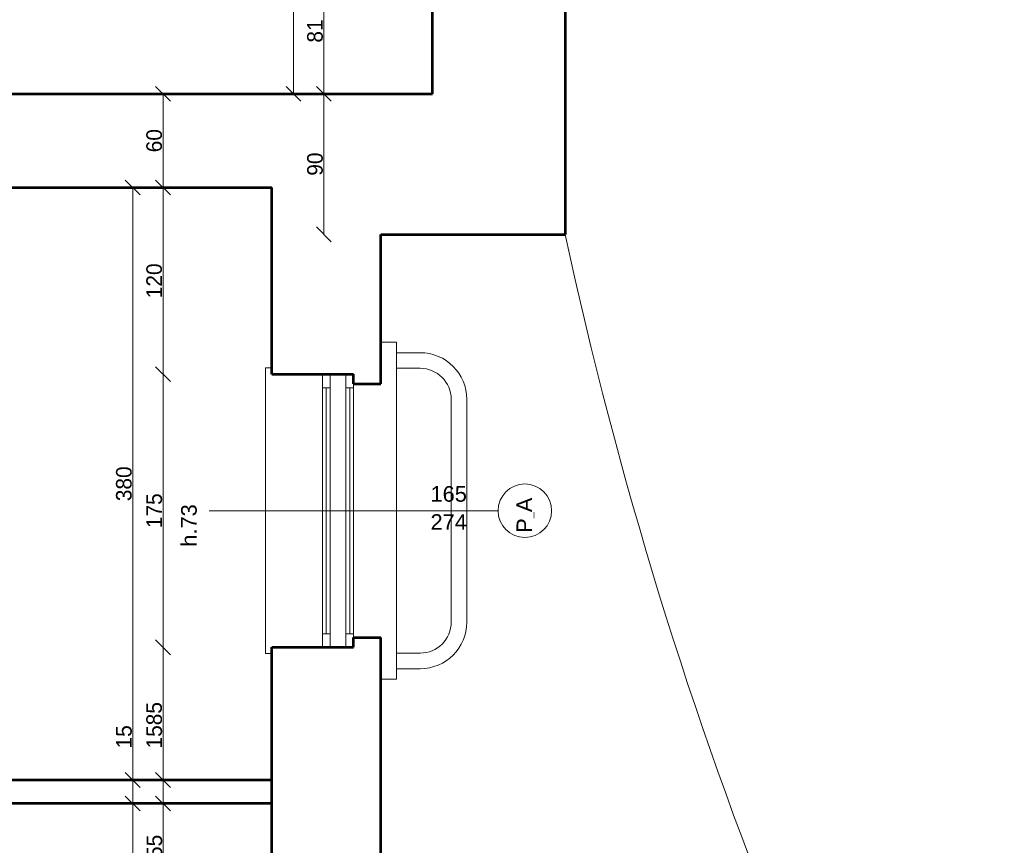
# Model space of a CAD drawing. Header units: inches. Extents: x -21887 to 84279, y -131485 to 67836.
# Tile 154 of 256: x 61367 to 67673, y -4632 to 656. Entities that reach past the tile are written whole.
import ezdxf

# ---------------------------------------------------------------- set-up
doc = ezdxf.new("R2010")
doc.units = ezdxf.units.IN
doc.header["$MEASUREMENT"] = 0
doc.layers.get('0').update_dxf_attribs({"lineweight": 13})
doc.layers.get('Defpoints').update_dxf_attribs({"lineweight": 13})
for name, color, linetype, lineweight in [('AI_MURY', 7, 'Continuous', 53), ('Dimensioning', 7, 'Continuous', 13), ('DRZWI', 7, 'Continuous', 13), ('dzialowki', 7, 'Continuous', 53), ('schodzy', 7, 'Continuous', 13)]:
    doc.layers.add(name, color=color, linetype=linetype, lineweight=lineweight)
doc.styles.add('GENERATED_STYLE_7', font='txt')
doc.styles.add('Style-Courier New', font='txt')
doc.dimstyles.new('Dimstyle_4', dxfattribs={"dimtxt": 100, "dimasz": 95, "dimexe": 0, "dimexo": 0, "dimgap": 0.09, "dimtad": 1, "dimdec": 0, "dimlfac": 0.1, "dimzin": 0, "dimdsep": 46, "dimlunit": 5, "dimtxsty": 'GENERATED_STYLE_7', "dimblk": 'ARROWHEAD_6', "dimcen": 0.09, "dimclrd": 161, "dimclre": 161, "dimclrt": 7, "dimadec": 0, "dimazin": 0, "dimtfac": 1, "dimtdec": 0, "dimtmove": 0, "dimatfit": 3, "dimfxl": 0, "dimtolj": 1, "dimtzin": 0, "dimarcsym": 0})

# ---------------------------------------------------------------- blocks, each defined once
blk = doc.blocks.new('ARROWHEAD_6')
at = {"color": 0, "linetype": 'Continuous'}
for p, q in [((0, 0), (-1, 0)), ((-0.5, -0.5), (0.5, 0.5))]:
    blk.add_line(p, q, dxfattribs=at)
blk = doc.blocks.new('*U100')
at = {"layer": 'Defpoints', "color": 0, "linetype": 'Continuous'}
for p in [(62090.5, -4364.3), (62090.5, -4364.3), (62090.5, -7714.3)]:
    blk.add_point(p, dxfattribs=at)
at = {"layer": 'Dimensioning', "color": 161, "linetype": 'Continuous', "lineweight": -2}
blk.add_line((62090.5, -7619.3), (62090.5, -4459.3), dxfattribs=at)
at = {"layer": 'Dimensioning', "color": 161, "linetype": 'Continuous', "lineweight": -2, "xscale": 95, "yscale": 95, "zscale": 95}
for p, rotation in [((62090.5, -4364.3), 90), ((62090.5, -7714.3), 270)]:
    blk.add_blockref('ARROWHEAD_6', p, dxfattribs=dict(at, rotation=rotation))
at = {"layer": 'Dimensioning', "color": 7, "linetype": 'Continuous', "insert": (62034.2, -6039.3), "char_height": 100, "attachment_point": 5, "rotation": 90, "style": 'GENERATED_STYLE_7'}
blk.add_mtext('335', dxfattribs=at)
blk = doc.blocks.new('*D1776')
at = {"layer": 'Defpoints'}
for p in [(62090.5, -4364.3), (62090.5, -4364.3), (62090.5, -6039.3), (62090.5, -7714.3)]:
    blk.add_point(p, dxfattribs=at)
at = {"layer": 'Dimensioning', "color": 161, "linetype": 'Continuous'}
blk.add_blockref('*U100', (0, 0), dxfattribs=at)
blk = doc.blocks.new('*U101')
at = {"layer": 'Defpoints', "color": 0, "linetype": 'Continuous'}
for p in [(62090.5, -4214.3), (62090.5, -4214.3), (62090.5, -4364.3)]:
    blk.add_point(p, dxfattribs=at)
at = {"layer": 'Dimensioning', "color": 161, "linetype": 'Continuous', "lineweight": -2}
for p, q in [((62090.5, -4119.3), (62090.5, -3850.9)), ((62090.5, -4364.3), (62090.5, -4214.3)), ((62090.5, -4459.3), (62090.5, -4554.3))]:
    blk.add_line(p, q, dxfattribs=at)
at = {"layer": 'Dimensioning', "color": 161, "linetype": 'Continuous', "lineweight": -2, "xscale": 95, "yscale": 95, "zscale": 95}
for p, rotation in [((62090.5, -4214.3), 270), ((62090.5, -4364.3), 90)]:
    blk.add_blockref('ARROWHEAD_6', p, dxfattribs=dict(at, rotation=rotation))
at = {"layer": 'Dimensioning', "color": 7, "linetype": 'Continuous', "insert": (62034.8, -3937.6), "char_height": 100, "attachment_point": 5, "rotation": 90, "style": 'GENERATED_STYLE_7'}
blk.add_mtext('15', dxfattribs=at)
blk = doc.blocks.new('*D1777')
at = {"layer": 'Defpoints'}
for p in [(62090.5, -3937.6), (62090.5, -4214.3), (62090.5, -4214.3), (62090.5, -4364.3)]:
    blk.add_point(p, dxfattribs=at)
at = {"layer": 'Dimensioning', "color": 161, "linetype": 'Continuous'}
blk.add_blockref('*U101', (0, 0), dxfattribs=at)
blk = doc.blocks.new('*U102')
at = {"layer": 'Defpoints', "color": 0, "linetype": 'Continuous'}
for p in [(62090.5, -419.3), (62090.5, -419.3), (62090.5, -4214.3)]:
    blk.add_point(p, dxfattribs=at)
at = {"layer": 'Dimensioning', "color": 161, "linetype": 'Continuous', "lineweight": -2}
blk.add_line((62090.5, -4119.3), (62090.5, -514.3), dxfattribs=at)
at = {"layer": 'Dimensioning', "color": 161, "linetype": 'Continuous', "lineweight": -2, "xscale": 95, "yscale": 95, "zscale": 95}
for p, rotation in [((62090.5, -419.3), 90), ((62090.5, -4214.3), 270)]:
    blk.add_blockref('ARROWHEAD_6', p, dxfattribs=dict(at, rotation=rotation))
at = {"layer": 'Dimensioning', "color": 7, "linetype": 'Continuous', "insert": (62034.2, -2316.8), "char_height": 100, "attachment_point": 5, "rotation": 90, "style": 'GENERATED_STYLE_7'}
blk.add_mtext('380', dxfattribs=at)
blk = doc.blocks.new('*D1778')
at = {"layer": 'Defpoints'}
for p in [(62090.5, -419.3), (62090.5, -419.3), (62090.5, -2316.8), (62090.5, -4214.3)]:
    blk.add_point(p, dxfattribs=at)
at = {"layer": 'Dimensioning', "color": 161, "linetype": 'Continuous'}
blk.add_blockref('*U102', (0, 0), dxfattribs=at)
blk = doc.blocks.new('*U160')
at = {"layer": 'Defpoints', "color": 0, "linetype": 'Continuous'}
for p in [(63120.5, 3340.7), (63120.5, 3340.7), (63120.5, 180.7)]:
    blk.add_point(p, dxfattribs=at)
at = {"layer": 'Dimensioning', "color": 161, "linetype": 'Continuous', "lineweight": -2}
blk.add_line((63120.5, 275.7), (63120.5, 3245.7), dxfattribs=at)
at = {"layer": 'Dimensioning', "color": 161, "linetype": 'Continuous', "lineweight": -2, "xscale": 95, "yscale": 95, "zscale": 95}
for p, rotation in [((63120.5, 3340.7), 90), ((63120.5, 180.7), 270)]:
    blk.add_blockref('ARROWHEAD_6', p, dxfattribs=dict(at, rotation=rotation))
at = {"layer": 'Dimensioning', "color": 7, "linetype": 'Continuous', "insert": (63064.2, 1760.7), "char_height": 100, "attachment_point": 5, "rotation": 90, "style": 'GENERATED_STYLE_7'}
blk.add_mtext('316', dxfattribs=at)
blk = doc.blocks.new('*D1836')
at = {"layer": 'Defpoints'}
for p in [(63120.5, 3340.7), (63120.5, 3340.7), (63120.5, 1760.7), (63120.5, 180.7)]:
    blk.add_point(p, dxfattribs=at)
at = {"layer": 'Dimensioning', "color": 161, "linetype": 'Continuous'}
blk.add_blockref('*U160', (0, 0), dxfattribs=at)
blk = doc.blocks.new('*U42')
at = {"layer": 'Defpoints', "color": 0, "linetype": 'Continuous'}
for p in [(62048, -719.3), (76339.4, -719.3), (71738, -14059.3)]:
    blk.add_point(p, dxfattribs=at)
at = {"layer": 'Dimensioning', "color": 161, "linetype": 'Continuous', "lineweight": -2}
for p, q in [((76339.2, -719.3), (76339.4, -719.3)), ((76339.4, -13964.3), (76339.4, -814.3)), ((76339.2, -14059.3), (76339.4, -14059.3))]:
    blk.add_line(p, q, dxfattribs=at)
at = {"layer": 'Dimensioning', "color": 161, "linetype": 'Continuous', "lineweight": -2, "xscale": 95, "yscale": 95, "zscale": 95}
for p, rotation in [((76339.4, -719.3), 90), ((76339.4, -14059.3), 270)]:
    blk.add_blockref('ARROWHEAD_6', p, dxfattribs=dict(at, rotation=rotation))
at = {"layer": 'Dimensioning', "color": 7, "linetype": 'Continuous', "insert": (76283.1, -7389.3), "char_height": 100, "attachment_point": 5, "rotation": 90, "style": 'GENERATED_STYLE_7'}
blk.add_mtext('1334', dxfattribs=at)
blk = doc.blocks.new('*D2209')
at = {"layer": 'Defpoints'}
for p in [(62048, -719.3), (76339.4, -719.3), (76339.4, -7389.3), (71738, -14059.3)]:
    blk.add_point(p, dxfattribs=at)
at = {"layer": 'Dimensioning', "color": 161, "linetype": 'Continuous'}
blk.add_blockref('*U42', (0, 0), dxfattribs=at)
blk = doc.blocks.new('*U43')
at = {"layer": 'Defpoints', "color": 0, "linetype": 'Continuous'}
for p in [(62048, 740.7), (76339.4, 740.7), (62048, -719.3)]:
    blk.add_point(p, dxfattribs=at)
at = {"layer": 'Dimensioning', "color": 161, "linetype": 'Continuous', "lineweight": -2}
for p, q in [((76339.2, 740.7), (76339.4, 740.7)), ((76339.4, -624.3), (76339.4, 645.7)), ((76339.2, -719.3), (76339.4, -719.3))]:
    blk.add_line(p, q, dxfattribs=at)
at = {"layer": 'Dimensioning', "color": 161, "linetype": 'Continuous', "lineweight": -2, "xscale": 95, "yscale": 95, "zscale": 95}
for p, rotation in [((76339.4, 740.7), 90), ((76339.4, -719.3), 270)]:
    blk.add_blockref('ARROWHEAD_6', p, dxfattribs=dict(at, rotation=rotation))
at = {"layer": 'Dimensioning', "color": 7, "linetype": 'Continuous', "insert": (76283.1, 10.7), "char_height": 100, "attachment_point": 5, "rotation": 90, "style": 'GENERATED_STYLE_7'}
blk.add_mtext('146', dxfattribs=at)
blk = doc.blocks.new('*D2210')
at = {"layer": 'Defpoints'}
for p in [(62048, 740.7), (76339.4, 740.7), (76339.4, 10.7), (62048, -719.3)]:
    blk.add_point(p, dxfattribs=at)
at = {"layer": 'Dimensioning', "color": 161, "linetype": 'Continuous'}
blk.add_blockref('*U43', (0, 0), dxfattribs=at)
blk = doc.blocks.new('*U63')
at = {"layer": 'Defpoints', "color": 0, "linetype": 'Continuous'}
for p in [(62048, -719.3), (76839.4, -719.3), (71738, -14059.3)]:
    blk.add_point(p, dxfattribs=at)
at = {"layer": 'Dimensioning', "color": 161, "linetype": 'Continuous', "lineweight": -2}
for p, q in [((76839.2, -719.3), (76839.4, -719.3)), ((76839.4, -13964.3), (76839.4, -814.3)), ((76839.2, -14059.3), (76839.4, -14059.3))]:
    blk.add_line(p, q, dxfattribs=at)
at = {"layer": 'Dimensioning', "color": 161, "linetype": 'Continuous', "lineweight": -2, "xscale": 95, "yscale": 95, "zscale": 95}
for p, rotation in [((76839.4, -719.3), 90), ((76839.4, -14059.3), 270)]:
    blk.add_blockref('ARROWHEAD_6', p, dxfattribs=dict(at, rotation=rotation))
at = {"layer": 'Dimensioning', "color": 7, "linetype": 'Continuous', "insert": (76783.1, -7389.3), "char_height": 100, "attachment_point": 5, "rotation": 90, "style": 'GENERATED_STYLE_7'}
blk.add_mtext('1334', dxfattribs=at)
blk = doc.blocks.new('*D2230')
at = {"layer": 'Defpoints'}
for p in [(62048, -719.3), (76839.4, -719.3), (76839.4, -7389.3), (71738, -14059.3)]:
    blk.add_point(p, dxfattribs=at)
at = {"layer": 'Dimensioning', "color": 161, "linetype": 'Continuous'}
blk.add_blockref('*U63', (0, 0), dxfattribs=at)
blk = doc.blocks.new('*U64')
at = {"layer": 'Defpoints', "color": 0, "linetype": 'Continuous'}
for p in [(62048, 19240.7), (76839.4, 19240.7), (62048, -719.3)]:
    blk.add_point(p, dxfattribs=at)
at = {"layer": 'Dimensioning', "color": 161, "linetype": 'Continuous', "lineweight": -2}
for p, q in [((76839.2, 19240.7), (76839.4, 19240.7)), ((76839.4, -624.3), (76839.4, 19145.7)), ((76839.2, -719.3), (76839.4, -719.3))]:
    blk.add_line(p, q, dxfattribs=at)
at = {"layer": 'Dimensioning', "color": 161, "linetype": 'Continuous', "lineweight": -2, "xscale": 95, "yscale": 95, "zscale": 95}
for p, rotation in [((76839.4, 19240.7), 90), ((76839.4, -719.3), 270)]:
    blk.add_blockref('ARROWHEAD_6', p, dxfattribs=dict(at, rotation=rotation))
at = {"layer": 'Dimensioning', "color": 7, "linetype": 'Continuous', "insert": (76783.1, 9260.7), "char_height": 100, "attachment_point": 5, "rotation": 90, "style": 'GENERATED_STYLE_7'}
blk.add_mtext('1996', dxfattribs=at)
blk = doc.blocks.new('*D2231')
at = {"layer": 'Defpoints'}
for p in [(62048, 19240.7), (76839.4, 19240.7), (76839.4, 9260.7), (62048, -719.3)]:
    blk.add_point(p, dxfattribs=at)
at = {"layer": 'Dimensioning', "color": 161, "linetype": 'Continuous'}
blk.add_blockref('*U64', (0, 0), dxfattribs=at)
blk = doc.blocks.new('*U77')
at = {"layer": 'Defpoints', "color": 0, "linetype": 'Continuous'}
for p in [(60968, -2489.3), (77339.4, -2489.3), (60968, -5789.3)]:
    blk.add_point(p, dxfattribs=at)
at = {"layer": 'Dimensioning', "color": 161, "linetype": 'Continuous', "lineweight": -2}
for p, q in [((77339.2, -2489.3), (77339.4, -2489.3)), ((77339.4, -5694.3), (77339.4, -2584.3)), ((77339.2, -5789.3), (77339.4, -5789.3))]:
    blk.add_line(p, q, dxfattribs=at)
at = {"layer": 'Dimensioning', "color": 161, "linetype": 'Continuous', "lineweight": -2, "xscale": 95, "yscale": 95, "zscale": 95}
for p, rotation in [((77339.4, -2489.3), 90), ((77339.4, -5789.3), 270)]:
    blk.add_blockref('ARROWHEAD_6', p, dxfattribs=dict(at, rotation=rotation))
at = {"layer": 'Dimensioning', "color": 7, "linetype": 'Continuous', "insert": (77283.1, -4139.3), "char_height": 100, "attachment_point": 5, "rotation": 90, "style": 'GENERATED_STYLE_7'}
blk.add_mtext('330', dxfattribs=at)
blk = doc.blocks.new('*D2244')
at = {"layer": 'Defpoints'}
for p in [(60968, -2489.3), (77339.4, -2489.3), (77339.4, -4139.3), (60968, -5789.3)]:
    blk.add_point(p, dxfattribs=at)
at = {"layer": 'Dimensioning', "color": 161, "linetype": 'Continuous'}
blk.add_blockref('*U77', (0, 0), dxfattribs=at)
blk = doc.blocks.new('*U78')
at = {"layer": 'Defpoints', "color": 0, "linetype": 'Continuous'}
for p in [(62048, -719.3), (77339.4, -719.3), (60968, -2489.3)]:
    blk.add_point(p, dxfattribs=at)
at = {"layer": 'Dimensioning', "color": 161, "linetype": 'Continuous', "lineweight": -2}
for p, q in [((77339.2, -719.3), (77339.4, -719.3)), ((77339.4, -2394.3), (77339.4, -814.3)), ((77339.2, -2489.3), (77339.4, -2489.3))]:
    blk.add_line(p, q, dxfattribs=at)
at = {"layer": 'Dimensioning', "color": 161, "linetype": 'Continuous', "lineweight": -2, "xscale": 95, "yscale": 95, "zscale": 95}
for p, rotation in [((77339.4, -719.3), 90), ((77339.4, -2489.3), 270)]:
    blk.add_blockref('ARROWHEAD_6', p, dxfattribs=dict(at, rotation=rotation))
at = {"layer": 'Dimensioning', "color": 7, "linetype": 'Continuous', "insert": (77284.9, -1604.3), "char_height": 100, "attachment_point": 5, "rotation": 90, "style": 'GENERATED_STYLE_7'}
blk.add_mtext('177', dxfattribs=at)
blk = doc.blocks.new('*D2245')
at = {"layer": 'Defpoints'}
for p in [(62048, -719.3), (77339.4, -719.3), (77339.4, -1604.3), (60968, -2489.3)]:
    blk.add_point(p, dxfattribs=at)
at = {"layer": 'Dimensioning', "color": 161, "linetype": 'Continuous'}
blk.add_blockref('*U78', (0, 0), dxfattribs=at)
blk = doc.blocks.new('*U79')
at = {"layer": 'Defpoints', "color": 0, "linetype": 'Continuous'}
for p in [(61998, 1860.7), (77339.4, 1860.7), (62048, -719.3)]:
    blk.add_point(p, dxfattribs=at)
at = {"layer": 'Dimensioning', "color": 161, "linetype": 'Continuous', "lineweight": -2}
for p, q in [((77339.2, 1860.7), (77339.4, 1860.7)), ((77339.4, -624.3), (77339.4, 1765.7)), ((77339.2, -719.3), (77339.4, -719.3))]:
    blk.add_line(p, q, dxfattribs=at)
at = {"layer": 'Dimensioning', "color": 161, "linetype": 'Continuous', "lineweight": -2, "xscale": 95, "yscale": 95, "zscale": 95}
for p, rotation in [((77339.4, 1860.7), 90), ((77339.4, -719.3), 270)]:
    blk.add_blockref('ARROWHEAD_6', p, dxfattribs=dict(at, rotation=rotation))
at = {"layer": 'Dimensioning', "color": 7, "linetype": 'Continuous', "insert": (77283.1, 570.7), "char_height": 100, "attachment_point": 5, "rotation": 90, "style": 'GENERATED_STYLE_7'}
blk.add_mtext('258', dxfattribs=at)
blk = doc.blocks.new('*D2246')
at = {"layer": 'Defpoints'}
for p in [(61998, 1860.7), (77339.4, 1860.7), (77339.4, 570.7), (62048, -719.3)]:
    blk.add_point(p, dxfattribs=at)
at = {"layer": 'Dimensioning', "color": 161, "linetype": 'Continuous'}
blk.add_blockref('*U79', (0, 0), dxfattribs=at)
blk = doc.blocks.new('*U326')
at = {"layer": 'Defpoints', "color": 0, "linetype": 'Continuous'}
for p in [(63314.6, 180.7), (64010.5, 180.7), (63680.5, -719.3)]:
    blk.add_point(p, dxfattribs=at)
at = {"layer": 'Dimensioning', "color": 161, "linetype": 'Continuous', "lineweight": -2}
for p, q in [((63314.8, 180.7), (63314.6, 180.7)), ((63314.6, -624.3), (63314.6, 85.7)), ((63314.8, -719.3), (63314.6, -719.3))]:
    blk.add_line(p, q, dxfattribs=at)
at = {"layer": 'Dimensioning', "color": 161, "linetype": 'Continuous', "lineweight": -2, "xscale": 95, "yscale": 95, "zscale": 95}
for p, rotation in [((63314.6, 180.7), 90), ((63314.6, -719.3), 270)]:
    blk.add_blockref('ARROWHEAD_6', p, dxfattribs=dict(at, rotation=rotation))
at = {"layer": 'Dimensioning', "color": 7, "linetype": 'Continuous', "insert": (63258.3, -269.3), "char_height": 100, "attachment_point": 5, "rotation": 90, "style": 'GENERATED_STYLE_7'}
blk.add_mtext('90', dxfattribs=at)
blk = doc.blocks.new('*D2267')
at = {"layer": 'Defpoints'}
for p in [(63314.6, 180.7), (64010.5, 180.7), (63314.6, -269.3), (63680.5, -719.3)]:
    blk.add_point(p, dxfattribs=at)
at = {"layer": 'Dimensioning', "color": 161, "linetype": 'Continuous'}
blk.add_blockref('*U326', (0, 0), dxfattribs=at)
blk = doc.blocks.new('*U327')
at = {"layer": 'Defpoints', "color": 0, "linetype": 'Continuous'}
for p in [(63314.6, 985.7), (64540.5, 985.7), (64010.5, 180.7)]:
    blk.add_point(p, dxfattribs=at)
at = {"layer": 'Dimensioning', "color": 161, "linetype": 'Continuous', "lineweight": -2}
for p, q in [((63314.8, 985.7), (63314.6, 985.7)), ((63314.6, 275.7), (63314.6, 890.7)), ((63314.8, 180.7), (63314.6, 180.7))]:
    blk.add_line(p, q, dxfattribs=at)
at = {"layer": 'Dimensioning', "color": 161, "linetype": 'Continuous', "lineweight": -2, "xscale": 95, "yscale": 95, "zscale": 95}
for p, rotation in [((63314.6, 985.7), 90), ((63314.6, 180.7), 270)]:
    blk.add_blockref('ARROWHEAD_6', p, dxfattribs=dict(at, rotation=rotation))
at = {"layer": 'Dimensioning', "color": 7, "linetype": 'Continuous', "insert": (63258.3, 583.2), "char_height": 100, "attachment_point": 5, "rotation": 90, "style": 'GENERATED_STYLE_7'}
blk.add_mtext('81', dxfattribs=at)
blk = doc.blocks.new('*D2268')
at = {"layer": 'Defpoints'}
for p in [(63314.6, 985.7), (64540.5, 985.7), (63314.6, 583.2), (64010.5, 180.7)]:
    blk.add_point(p, dxfattribs=at)
at = {"layer": 'Dimensioning', "color": 161, "linetype": 'Continuous'}
blk.add_blockref('*U327', (0, 0), dxfattribs=at)
blk = doc.blocks.new('*U376')
at = {"layer": 'Defpoints', "color": 0, "linetype": 'Continuous'}
for p in [(-3768.9, -23758.2), (61880.5, -23758.2), (62095.5, -27324.3)]:
    blk.add_point(p, dxfattribs=at)
at = {"layer": 'Dimensioning', "color": 161, "linetype": 'Continuous', "lineweight": -2}
for p, q in [((-3768.7, -23758.2), (-3768.9, -23758.2)), ((-3768.9, -27229.3), (-3768.9, -23853.2)), ((-3768.7, -27324.3), (-3768.9, -27324.3))]:
    blk.add_line(p, q, dxfattribs=at)
at = {"layer": 'Dimensioning', "color": 161, "linetype": 'Continuous', "lineweight": -2, "xscale": 95, "yscale": 95, "zscale": 95}
for p, rotation in [((-3768.9, -23758.2), 90), ((-3768.9, -27324.3), 270)]:
    blk.add_blockref('ARROWHEAD_6', p, dxfattribs=dict(at, rotation=rotation))
at = {"layer": 'Dimensioning', "color": 7, "linetype": 'Continuous', "insert": (-3825.2, -25541.2), "char_height": 100, "attachment_point": 5, "rotation": 90, "style": 'GENERATED_STYLE_7'}
blk.add_mtext('357', dxfattribs=at)
blk = doc.blocks.new('*U1772')
at = {"layer": 'Defpoints'}
for p in [(-2777.6, -24404.3), (62871.9, -24404.3), (-2777.6, -25541.2), (63086.9, -27970.5)]:
    blk.add_point(p, dxfattribs=at)
at = {"layer": 'Dimensioning', "color": 161, "linetype": 'Continuous'}
blk.add_blockref('*U376', (991.3, -646.2), dxfattribs=at)
blk = doc.blocks.new('*D2396')
at = {"layer": 'Defpoints'}
for p in [(-2777.6, 0), (-2777.6, -24404.3), (62871.9, -24404.3), (63086.9, -27970.5)]:
    blk.add_point(p, dxfattribs=at)
at = {"layer": 'Dimensioning', "color": 161, "linetype": 'Continuous'}
blk.add_blockref('*U1772', (0, 0), dxfattribs=at)
blk = doc.blocks.new('*U377')
at = {"layer": 'Defpoints', "color": 0, "linetype": 'Continuous'}
for p in [(-3768.9, -21459.3), (61832.4, -21459.3), (61880.5, -23758.2)]:
    blk.add_point(p, dxfattribs=at)
at = {"layer": 'Dimensioning', "color": 161, "linetype": 'Continuous', "lineweight": -2}
for p, q in [((-3768.7, -21459.3), (-3768.9, -21459.3)), ((-3768.9, -23663.2), (-3768.9, -21554.3)), ((-3768.7, -23758.2), (-3768.9, -23758.2))]:
    blk.add_line(p, q, dxfattribs=at)
at = {"layer": 'Dimensioning', "color": 161, "linetype": 'Continuous', "lineweight": -2, "xscale": 95, "yscale": 95, "zscale": 95}
for p, rotation in [((-3768.9, -21459.3), 90), ((-3768.9, -23758.2), 270)]:
    blk.add_blockref('ARROWHEAD_6', p, dxfattribs=dict(at, rotation=rotation))
at = {"layer": 'Dimensioning', "color": 7, "linetype": 'Continuous', "insert": (-3825.2, -22608.7), "char_height": 100, "attachment_point": 5, "rotation": 90, "style": 'GENERATED_STYLE_7'}
blk.add_mtext('230', dxfattribs=at)
blk = doc.blocks.new('*U1773')
at = {"layer": 'Defpoints'}
for p in [(-3488.6, -22004), (62112.7, -22004), (-3488.6, -22608.7), (62160.9, -24302.8)]:
    blk.add_point(p, dxfattribs=at)
at = {"layer": 'Dimensioning', "color": 161, "linetype": 'Continuous'}
blk.add_blockref('*U377', (280.3, -544.7), dxfattribs=at)
blk = doc.blocks.new('*D2397')
at = {"layer": 'Defpoints'}
for p in [(-3488.6, 0), (-3488.6, -22004), (62112.7, -22004), (62160.9, -24302.8)]:
    blk.add_point(p, dxfattribs=at)
at = {"layer": 'Dimensioning', "color": 161, "linetype": 'Continuous'}
blk.add_blockref('*U1773', (0, 0), dxfattribs=at)
blk = doc.blocks.new('*U529')
at = {"layer": 'Defpoints', "color": 0, "linetype": 'Continuous'}
for p in [(62284.6, -4364.3), (62980.5, -4364.3), (63117.9, -4914.3)]:
    blk.add_point(p, dxfattribs=at)
at = {"layer": 'Dimensioning', "color": 161, "linetype": 'Continuous', "lineweight": -2}
for p, q in [((62284.8, -4364.3), (62284.6, -4364.3)), ((62284.6, -4819.3), (62284.6, -4459.3)), ((62284.8, -4914.3), (62284.6, -4914.3))]:
    blk.add_line(p, q, dxfattribs=at)
at = {"layer": 'Dimensioning', "color": 161, "linetype": 'Continuous', "lineweight": -2, "xscale": 95, "yscale": 95, "zscale": 95}
for p, rotation in [((62284.6, -4364.3), 90), ((62284.6, -4914.3), 270)]:
    blk.add_blockref('ARROWHEAD_6', p, dxfattribs=dict(at, rotation=rotation))
at = {"layer": 'Dimensioning', "color": 7, "linetype": 'Continuous', "insert": (62229.6, -4639.3), "char_height": 100, "attachment_point": 5, "rotation": 90, "style": 'GENERATED_STYLE_7'}
blk.add_mtext('55', dxfattribs=at)
blk = doc.blocks.new('*D2753')
at = {"layer": 'Defpoints'}
for p in [(62284.6, -4364.3), (62980.5, -4364.3), (62284.6, -4639.3), (63117.9, -4914.3)]:
    blk.add_point(p, dxfattribs=at)
at = {"layer": 'Dimensioning', "color": 161, "linetype": 'Continuous'}
blk.add_blockref('*U529', (0, 0), dxfattribs=at)
blk = doc.blocks.new('*U530')
at = {"layer": 'Defpoints', "color": 0, "linetype": 'Continuous'}
for p in [(62284.6, -4214.3), (62980.5, -4214.3), (62980.5, -4364.3)]:
    blk.add_point(p, dxfattribs=at)
at = {"layer": 'Dimensioning', "color": 161, "linetype": 'Continuous', "lineweight": -2}
for p, q in [((62284.6, -4119.3), (62284.6, -3850.9)), ((62284.8, -4214.3), (62284.6, -4214.3)), ((62284.6, -4364.3), (62284.6, -4214.3)), ((62284.8, -4364.3), (62284.6, -4364.3)), ((62284.6, -4459.3), (62284.6, -4554.3))]:
    blk.add_line(p, q, dxfattribs=at)
at = {"layer": 'Dimensioning', "color": 161, "linetype": 'Continuous', "lineweight": -2, "xscale": 95, "yscale": 95, "zscale": 95}
for p, rotation in [((62284.6, -4214.3), 270), ((62284.6, -4364.3), 90)]:
    blk.add_blockref('ARROWHEAD_6', p, dxfattribs=dict(at, rotation=rotation))
at = {"layer": 'Dimensioning', "color": 7, "linetype": 'Continuous', "insert": (62228.9, -3937.6), "char_height": 100, "attachment_point": 5, "rotation": 90, "style": 'GENERATED_STYLE_7'}
blk.add_mtext('15', dxfattribs=at)
blk = doc.blocks.new('*D2754')
at = {"layer": 'Defpoints'}
for p in [(62284.6, -3937.6), (62284.6, -4214.3), (62980.5, -4214.3), (62980.5, -4364.3)]:
    blk.add_point(p, dxfattribs=at)
at = {"layer": 'Dimensioning', "color": 161, "linetype": 'Continuous'}
blk.add_blockref('*U530', (0, 0), dxfattribs=at)
blk = doc.blocks.new('*U531')
at = {"layer": 'Defpoints', "color": 0, "linetype": 'Continuous'}
for p in [(62284.6, -3364.3), (63159.9, -3364.3), (62980.5, -4214.3)]:
    blk.add_point(p, dxfattribs=at)
at = {"layer": 'Dimensioning', "color": 161, "linetype": 'Continuous', "lineweight": -2}
for p, q in [((62284.8, -3364.3), (62284.6, -3364.3)), ((62284.6, -4119.3), (62284.6, -3459.3)), ((62284.8, -4214.3), (62284.6, -4214.3))]:
    blk.add_line(p, q, dxfattribs=at)
at = {"layer": 'Dimensioning', "color": 161, "linetype": 'Continuous', "lineweight": -2, "xscale": 95, "yscale": 95, "zscale": 95}
for p, rotation in [((62284.6, -3364.3), 90), ((62284.6, -4214.3), 270)]:
    blk.add_blockref('ARROWHEAD_6', p, dxfattribs=dict(at, rotation=rotation))
at = {"layer": 'Dimensioning', "color": 7, "linetype": 'Continuous', "insert": (62228.3, -3789.3), "char_height": 100, "attachment_point": 5, "rotation": 90, "style": 'GENERATED_STYLE_7'}
blk.add_mtext('85', dxfattribs=at)
blk = doc.blocks.new('*D2755')
at = {"layer": 'Defpoints'}
for p in [(62284.6, -3364.3), (63159.9, -3364.3), (62284.6, -3789.3), (62980.5, -4214.3)]:
    blk.add_point(p, dxfattribs=at)
at = {"layer": 'Dimensioning', "color": 161, "linetype": 'Continuous'}
blk.add_blockref('*U531', (0, 0), dxfattribs=at)
blk = doc.blocks.new('*U532')
at = {"layer": 'Defpoints', "color": 0, "linetype": 'Continuous'}
for p in [(62284.6, -1614.3), (63174, -1614.3), (63159.9, -3364.3)]:
    blk.add_point(p, dxfattribs=at)
at = {"layer": 'Dimensioning', "color": 161, "linetype": 'Continuous', "lineweight": -2}
for p, q in [((62284.8, -1614.3), (62284.6, -1614.3)), ((62284.6, -3269.3), (62284.6, -1709.3)), ((62284.8, -3364.3), (62284.6, -3364.3))]:
    blk.add_line(p, q, dxfattribs=at)
at = {"layer": 'Dimensioning', "color": 161, "linetype": 'Continuous', "lineweight": -2, "xscale": 95, "yscale": 95, "zscale": 95}
for p, rotation in [((62284.6, -1614.3), 90), ((62284.6, -3364.3), 270)]:
    blk.add_blockref('ARROWHEAD_6', p, dxfattribs=dict(at, rotation=rotation))
at = {"layer": 'Dimensioning', "color": 7, "linetype": 'Continuous', "insert": (62228.9, -2489.3), "char_height": 100, "attachment_point": 5, "rotation": 90, "style": 'GENERATED_STYLE_7'}
blk.add_mtext('175', dxfattribs=at)
blk = doc.blocks.new('*D2756')
at = {"layer": 'Defpoints'}
for p in [(62284.6, -1614.3), (63174, -1614.3), (62284.6, -2489.3), (63159.9, -3364.3)]:
    blk.add_point(p, dxfattribs=at)
at = {"layer": 'Dimensioning', "color": 161, "linetype": 'Continuous'}
blk.add_blockref('*U532', (0, 0), dxfattribs=at)
blk = doc.blocks.new('*U533')
at = {"layer": 'Defpoints', "color": 0, "linetype": 'Continuous'}
for p in [(62284.6, -419.3), (62980.5, -419.3), (63174, -1614.3)]:
    blk.add_point(p, dxfattribs=at)
at = {"layer": 'Dimensioning', "color": 161, "linetype": 'Continuous', "lineweight": -2}
for p, q in [((62284.8, -419.3), (62284.6, -419.3)), ((62284.6, -1519.3), (62284.6, -514.3)), ((62284.8, -1614.3), (62284.6, -1614.3))]:
    blk.add_line(p, q, dxfattribs=at)
at = {"layer": 'Dimensioning', "color": 161, "linetype": 'Continuous', "lineweight": -2, "xscale": 95, "yscale": 95, "zscale": 95}
for p, rotation in [((62284.6, -419.3), 90), ((62284.6, -1614.3), 270)]:
    blk.add_blockref('ARROWHEAD_6', p, dxfattribs=dict(at, rotation=rotation))
at = {"layer": 'Dimensioning', "color": 7, "linetype": 'Continuous', "insert": (62228.3, -1016.8), "char_height": 100, "attachment_point": 5, "rotation": 90, "style": 'GENERATED_STYLE_7'}
blk.add_mtext('120', dxfattribs=at)
blk = doc.blocks.new('*D2757')
at = {"layer": 'Defpoints'}
for p in [(62284.6, -419.3), (62980.5, -419.3), (62284.6, -1016.8), (63174, -1614.3)]:
    blk.add_point(p, dxfattribs=at)
at = {"layer": 'Dimensioning', "color": 161, "linetype": 'Continuous'}
blk.add_blockref('*U533', (0, 0), dxfattribs=at)
blk = doc.blocks.new('*U534')
at = {"layer": 'Defpoints', "color": 0, "linetype": 'Continuous'}
for p in [(62284.6, 180.7), (64010.5, 180.7), (62980.5, -419.3)]:
    blk.add_point(p, dxfattribs=at)
at = {"layer": 'Dimensioning', "color": 161, "linetype": 'Continuous', "lineweight": -2}
for p, q in [((62284.8, 180.7), (62284.6, 180.7)), ((62284.6, -324.3), (62284.6, 85.7)), ((62284.8, -419.3), (62284.6, -419.3))]:
    blk.add_line(p, q, dxfattribs=at)
at = {"layer": 'Dimensioning', "color": 161, "linetype": 'Continuous', "lineweight": -2, "xscale": 95, "yscale": 95, "zscale": 95}
for p, rotation in [((62284.6, 180.7), 90), ((62284.6, -419.3), 270)]:
    blk.add_blockref('ARROWHEAD_6', p, dxfattribs=dict(at, rotation=rotation))
at = {"layer": 'Dimensioning', "color": 7, "linetype": 'Continuous', "insert": (62228.3, -119.3), "char_height": 100, "attachment_point": 5, "rotation": 90, "style": 'GENERATED_STYLE_7'}
blk.add_mtext('60', dxfattribs=at)
blk = doc.blocks.new('*D2758')
at = {"layer": 'Defpoints'}
for p in [(62284.6, 180.7), (64010.5, 180.7), (62284.6, -119.3), (62980.5, -419.3)]:
    blk.add_point(p, dxfattribs=at)
at = {"layer": 'Dimensioning', "color": 161, "linetype": 'Continuous'}
blk.add_blockref('*U534', (0, 0), dxfattribs=at)

msp = doc.modelspace()

# ---------------------------------------------------------------- linework, layer by layer
at = {"layer": 'AI_MURY', "color": 7, "linetype": 'Continuous'}
for p, q in [((64010.5, 180.7), (64010.5, 985.7)), ((64860.5, 740.7), (64860.5, -719.3)), ((59180.5, 180.7), (64010.5, 180.7)), ((59180.5, -419.3), (62980.5, -419.3)), ((62980.5, -1614.3), (62980.5, -419.3)), ((63680.5, -1676.8), (63680.5, -719.3)), ((63680.5, -719.3), (64860.5, -719.3)), ((62980.5, -1614.3), (63505.5, -1614.3)), ((63505.5, -1676.8), (63505.5, -1614.3)), ((63505.5, -1676.8), (63680.5, -1676.8)), ((63505.5, -3301.8), (63680.5, -3301.8)), ((63505.5, -3364.3), (63505.5, -3301.8)), ((63680.5, -4976.8), (63680.5, -3301.8)), ((62980.5, -3364.3), (63505.5, -3364.3)), ((62980.5, -4914.3), (62980.5, -3364.3))]:
    msp.add_line(p, q, dxfattribs=at)
at = {"layer": 'DRZWI', "color": 251, "linetype": 'Continuous'}
for p, q in [((63780.5, -1410.4), (63680.5, -1410.4)), ((63780.5, -3568.2), (63780.5, -1410.4)), ((62940.5, -3404.3), (62940.5, -1574.3)), ((62980.5, -1574.3), (62940.5, -1574.3)), ((62980.5, -3404.3), (62940.5, -3404.3)), ((63780.5, -3568.2), (63680.5, -3568.2))]:
    msp.add_line(p, q, dxfattribs=at)
at = {"layer": 'DRZWI', "color": 253, "linetype": 'Continuous'}
for p, q in [((63931.1, -1477.1), (63780.5, -1477.1)), ((63931.1, -1577.1), (63780.5, -1577.1)), ((64130.5, -3202.1), (64130.5, -1776.5)), ((64230.5, -3202.1), (64230.5, -1776.5)), ((63931.1, -3401.5), (63780.5, -3401.5)), ((63931.1, -3501.5), (63780.5, -3501.5))]:
    msp.add_line(p, q, dxfattribs=at)
at = {"layer": 'DRZWI', "color": 220, "linetype": 'Continuous'}
for p, q in [((63305.5, -1701.8), (63305.5, -1614.3)), ((63355.5, -1701.8), (63355.5, -1614.3)), ((63455.5, -1701.8), (63455.5, -1614.3)), ((63305.5, -1701.8), (63355.5, -1701.8)), ((63305.5, -3276.8), (63305.5, -1701.8)), ((63330.5, -3276.8), (63330.5, -1701.8)), ((63355.5, -3276.8), (63355.5, -1701.8)), ((63455.5, -1701.8), (63505.5, -1701.8)), ((63455.5, -3276.8), (63455.5, -1701.8)), ((63480.5, -3276.8), (63480.5, -1701.8)), ((63505.5, -1701.8), (63505.5, -1676.8)), ((63505.5, -3276.8), (63505.5, -1701.8)), ((64430.9, -2489.3), (62580.1, -2489.3)), ((63305.5, -3276.8), (63305.5, -3364.3)), ((63305.5, -3276.8), (63355.5, -3276.8)), ((63355.5, -3276.8), (63355.5, -3364.3)), ((63455.5, -3276.8), (63455.5, -3364.3)), ((63455.5, -3276.8), (63505.5, -3276.8)), ((63505.5, -3276.8), (63505.5, -3301.8))]:
    msp.add_line(p, q, dxfattribs=at)
msp.add_circle((64602.2, -2489.4), 171.3, dxfattribs=at)
at = {"layer": 'DRZWI', "color": 7, "linetype": 'Continuous'}
for centre, radius, start, end in [((63931.1, -1776.5), 299.4, 0, 90), ((63931.1, -1776.5), 199.4, 0, 90), ((63931.1, -3202.1), 199.4, 270, 0), ((63931.1, -3202.1), 299.4, 270, 0)]:
    msp.add_arc(centre, radius, start, end, dxfattribs=at)
at = {"layer": 'dzialowki', "color": 12, "linetype": 'Continuous'}
for p, q in [((62980.5, -4214.3), (59100.5, -4214.3)), ((62980.5, -4364.3), (59100.5, -4364.3))]:
    msp.add_line(p, q, dxfattribs=at)
at = {"layer": 'schodzy', "color": 9, "linetype": 'Continuous'}
msp.add_arc((91965.5, 5125.7), 27728, 192.16904, 211.87832, dxfattribs=at)

# ---------------------------------------------------------------- texts
at = {"layer": 'DRZWI', "color": 220, "insert": (63997.8, -2331.7), "char_height": 100, "width": 355.178, "attachment_point": 1, "line_spacing_factor": 1.079079, "style": 'GENERATED_STYLE_7'}
msp.add_mtext('\\fArial|b0|i0|c238|p39;165\\P274', dxfattribs=at)
at = {"layer": 'DRZWI', "color": 220, "char_height": 100, "attachment_point": 1, "rotation": 90, "style": 'GENERATED_STYLE_7'}
for s, insert, width in [('\\fArial|b0|i0|c238|p39;h.73', (62400.5, -2719.7), 460.863), ('\\fArial|b0|i0|c238|p39;P\\H50.000000;_\\H100.000000;A', (64548.6, -2630.9), 460.117)]:
    msp.add_mtext(s, dxfattribs=dict(at, insert=insert, width=width))

# ---------------------------------------------------------------- dimensions: what is measured, and where the dimension line sits
at = {"layer": 'Dimensioning', "color": 161, "linetype": 'Continuous'}
for base, p1, p2, picture, middle in [((76839.4, 19240.7), (62048, -719.3), (62048, 19240.7), '*D2231', (76839.4, 9260.7)), ((63120.5, 3340.7), (63120.5, 180.7), (63120.5, 3340.7), '*D1836', (63120.5, 1760.7)), ((77339.4, 1860.7), (62048, -719.3), (61998, 1860.7), '*D2246', (77339.4, 570.7)), ((63314.6151642, 985.7131048), (64010.5180538, 180.7131048), (64540.5180538, 985.7131048), '*D2268', (63314.6151642, 583.2131048)), ((76339.4, 740.7), (62048, -719.3), (62048, 740.7), '*D2210', (76339.4, 10.7)), ((62284.6, 180.7), (62980.5, -419.3), (64010.5, 180.7), '*D2758', (62284.6, -119.3)), ((63314.6, 180.7), (63680.5, -719.3), (64010.5, 180.7), '*D2267', (63314.6, -269.3)), ((-3488.6, -22004), (62160.9, -24302.8), (62112.7, -22004), '*D2397', (-3488.6, 0)), ((-2777.6, -24404.3), (63086.9, -27970.5), (62871.9, -24404.3), '*D2396', (-2777.6, 0)), ((62090.5180538, -419.2868952), (62090.5180538, -4214.2868952), (62090.5180538, -419.2868952), '*D1778', (62090.5180538, -2316.7868952)), ((62284.6151642, -419.2868952), (63173.9667246, -1614.2868952), (62980.5180538, -419.2868952), '*D2757', (62284.6151642, -1016.7868952)), ((77339.4, -719.3), (60968, -2489.3), (62048, -719.3), '*D2245', (77339.4, -1604.3)), ((76339.4, -719.3), (71738, -14059.3), (62048, -719.3), '*D2209', (76339.4, -7389.3)), ((76839.4, -719.3), (71738, -14059.3), (62048, -719.3), '*D2230', (76839.4, -7389.3)), ((62284.6, -1614.3), (63159.9, -3364.3), (63174, -1614.3), '*D2756', (62284.6, -2489.3)), ((77339.4, -2489.3), (60968, -5789.3), (60968, -2489.3), '*D2244', (77339.4, -4139.3)), ((62284.6, -3364.3), (62980.5, -4214.3), (63159.9, -3364.3), '*D2755', (62284.6, -3789.3)), ((62090.5, -4214.3), (62090.5, -4364.3), (62090.5, -4214.3), '*D1777', (62090.5, -3937.6)), ((62284.6, -4214.3), (62980.5, -4364.3), (62980.5, -4214.3), '*D2754', (62284.6, -3937.6)), ((62090.5, -4364.3), (62090.5, -7714.3), (62090.5, -4364.3), '*D1776', (62090.5, -6039.3)), ((62284.6, -4364.3), (63117.9, -4914.3), (62980.5, -4364.3), '*D2753', (62284.6, -4639.3))]:
    dim = msp.add_linear_dim(base=base, p1=p1, p2=p2, angle=90, dimstyle='Dimstyle_4', override={"dimtxsty": 'Style-Courier New', "dimclrd": 0, "dimclre": 161, "dimlwe": 0}, dxfattribs=at)
    dim.commit()
    dim.dimension.update_dxf_attribs({"geometry": picture, "text_midpoint": middle, "dimtype": 128})

doc.saveas('drawing.dxf')
